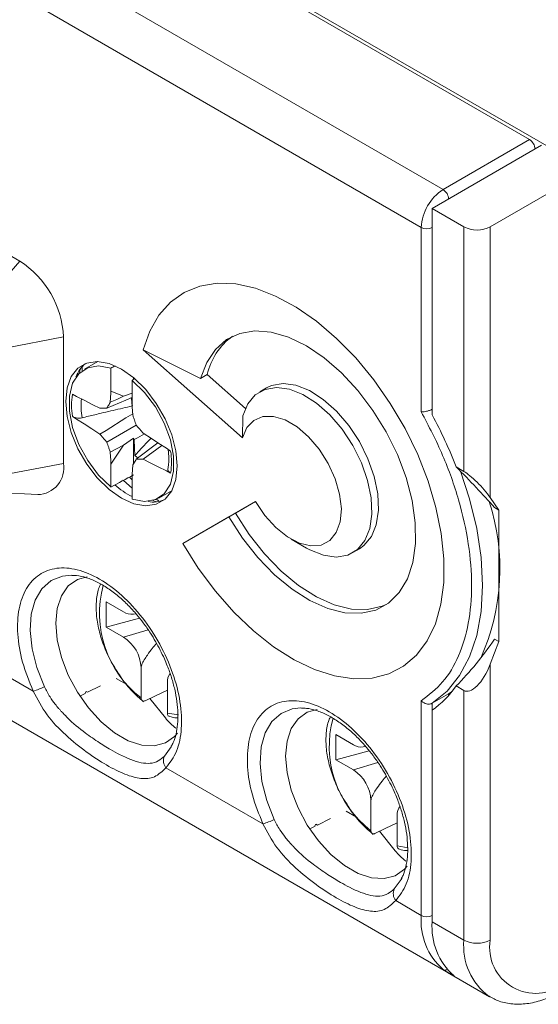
# Model space of a CAD drawing. Header units: millimetres. Extents: x 0 to 420, y 0 to 297.
# Tile 11 of 16: x 341 to 357, y 35 to 67. Entities that reach past the tile are written whole.
import ezdxf

# ---------------------------------------------------------------- set-up
doc = ezdxf.new("R2010")
doc.units = ezdxf.units.MM

msp = doc.modelspace()

# ---------------------------------------------------------------- linework, layer by layer
at = {"color": 7, "linetype": 'Continuous', "lineweight": 15}
for p, q in [((358.932, 62.164), (327.112, 80.533)), ((357.023, 63.143), (328.809, 79.431)), ((354.229, 61.531), (326.016, 77.818)), ((353.522, 60.306), (325.309, 76.594)), ((357.411, 62.96), (353.876, 60.919)), ((357.023, 63.143), (354.229, 61.531)), ((355.75, 60.327), (358.861, 62.123)), ((336.941, 61.305), (340.547, 59.223)), ((354.901, 60.327), (353.876, 60.919)), ((353.876, 54.254), (353.876, 60.919)), ((353.522, 54.357), (353.522, 60.306)), ((354.901, 52.433), (354.901, 60.327)), ((355.75, 60.327), (355.75, 51.584)), ((340.547, 59.223), (339.289, 57.771)), ((341.961, 56.774), (340.074, 56.411)), ((341.961, 56.774), (341.961, 52.691)), ((347.744, 53.513), (344.534, 56.359)), ((344.534, 56.359), (346.395, 55.434)), ((343.069, 55.976), (342.638, 55.727)), ((342.5, 55.73), (342.479, 55.607)), ((342.566, 55.681), (342.566, 55.859)), ((343.495, 55.766), (343.495, 55.027)), ((344.181, 54.631), (344.181, 55.37)), ((344.227, 55.458), (344.227, 55.399)), ((346.395, 55.434), (346.607, 55.556)), ((346.607, 55.556), (347.844, 54.46)), ((343.907, 54.855), (343.495, 55.027)), ((348.522, 55.126), (348.31, 55.004)), ((344.181, 54.818), (343.363, 54.472)), ((344.181, 54.959), (343.907, 54.855)), ((347.761, 54.223), (347.744, 53.513)), ((343.907, 53.282), (344.227, 53.505)), ((344.227, 53.505), (344.242, 53.461)), ((344.227, 53.505), (344.227, 52.677)), ((343.907, 53.282), (343.475, 53.052)), ((343.495, 52.667), (343.907, 53.282)), ((345.014, 53.355), (344.313, 52.826)), ((345.143, 53.271), (344.536, 52.827)), ((326.147, 52.546), (354.341, 36.271)), ((341.961, 52.691), (340.074, 52.328)), ((343.495, 52.667), (343.495, 51.928)), ((354.65, 52.578), (354.901, 52.433)), ((344.181, 51.532), (344.181, 52.271)), ((339.612, 51.768), (341.129, 51.683)), ((345.04, 51.485), (344.962, 51.532)), ((345.038, 51.57), (345.469, 51.819)), ((356.033, 51.182), (355.75, 51.584)), ((344.854, 51.493), (344.971, 51.45)), ((348.165, 51.456), (345.815, 50.099)), ((348.165, 51.456), (347.522, 51.085)), ((356.033, 51.182), (355.893, 51.262)), ((345.815, 50.099), (347.31, 50.962)), ((347.31, 50.962), (347.522, 51.085)), ((356.033, 46.935), (356.033, 51.182)), ((349.315, 50.242), (349.81, 49.956)), ((351.31, 49.808), (351.522, 49.93)), ((342.209, 49.078), (342.298, 49.075)), ((343.906, 47.894), (343.34, 48.22)), ((343.34, 48.22), (343.34, 47.404)), ((344.416, 47.697), (343.34, 47.404)), ((344.22, 47.822), (344.3, 47.837)), ((343.34, 47.404), (343.906, 47.077)), ((337.848, 47.145), (340.983, 45.335)), ((343.906, 47.077), (344.694, 47.321)), ((355.75, 46.206), (356.033, 46.935)), ((355.893, 47.016), (356.033, 46.935)), ((344.471, 45.117), (344.471, 46.097)), ((355.75, 46.206), (355.75, 37.3)), ((342.742, 45.299), (343.163, 45.505)), ((343.669, 45.744), (344.005, 45.55)), ((345.32, 44.627), (345.32, 45.607)), ((354.65, 45.503), (354.901, 45.358)), ((342.494, 45.178), (342.665, 45.261)), ((342.65, 45.254), (342.697, 45.325)), ((342.665, 45.261), (342.657, 45.266)), ((342.697, 45.325), (342.742, 45.299)), ((342.736, 45.303), (342.742, 45.299)), ((354.406, 45.249), (353.876, 44.943)), ((354.519, 45.327), (354.406, 45.249)), ((354.406, 45.249), (354.406, 45.193)), ((354.901, 37.3), (354.901, 45.358)), ((344.753, 45.097), (345.256, 44.471)), ((353.522, 38.096), (353.522, 45.025)), ((353.876, 44.943), (353.876, 44.72)), ((345.32, 44.627), (345.674, 44.567)), ((349.634, 44.792), (349.723, 44.789)), ((353.876, 37.892), (353.876, 44.72)), ((351.33, 43.607), (350.765, 43.934)), ((350.765, 43.934), (350.765, 43.117)), ((345.447, 43.542), (345.224, 43.239)), ((351.841, 43.411), (350.765, 43.117)), ((351.645, 43.536), (351.725, 43.551)), ((350.765, 43.117), (351.33, 42.791)), ((351.33, 42.791), (352.119, 43.035)), ((345.273, 42.859), (348.408, 41.049)), ((351.896, 40.831), (351.896, 41.811)), ((351.094, 41.457), (351.429, 41.264)), ((350.074, 40.968), (350.121, 41.039)), ((350.121, 41.039), (350.167, 41.013)), ((350.16, 41.017), (350.167, 41.013)), ((350.167, 41.013), (350.588, 41.219)), ((352.745, 40.341), (352.745, 41.321)), ((349.918, 40.892), (350.09, 40.975)), ((350.09, 40.975), (350.082, 40.98)), ((352.178, 40.811), (352.68, 40.185)), ((352.745, 40.341), (353.099, 40.28)), ((352.872, 39.256), (352.649, 38.953)), ((352.697, 38.573), (353.522, 38.096)), ((353.876, 37.892), (354.901, 37.3)), ((354.265, 36.33), (354.265, 36.324)), ((354.265, 36.324), (354.583, 36.14)), ((354.374, 36.252), (355.73, 35.469))]:
    msp.add_line(p, q, dxfattribs=at)
at = {"color": 7, "linetype": 'Continuous', "lineweight": 15, "flags": 128}
for points in [[(344.534, 56.359), (344.748, 56.961), (345.045, 57.476), (345.419, 57.894), (345.862, 58.209), (346.368, 58.414), (346.927, 58.505), (347.529, 58.482), (348.163, 58.344), (348.817, 58.094), (349.481, 57.737), (350.142, 57.278), (350.788, 56.727), (351.407, 56.093), (351.989, 55.387), (352.522, 54.622), (352.998, 53.813), (353.407, 52.973), (353.743, 52.117), (353.999, 51.262), (354.171, 50.422), (354.256, 49.613), (354.251, 48.849), (354.158, 48.143), (353.978, 47.51), (353.713, 46.959), (353.37, 46.501), (352.953, 46.144), (352.471, 45.895), (351.932, 45.758), (351.346, 45.735), (350.724, 45.827), (350.076, 46.033), (349.415, 46.348), (348.751, 46.767), (348.098, 47.282), (347.467, 47.884), (346.869, 48.563), (346.315, 49.306), (345.815, 50.099)], [(346.395, 55.434), (346.59, 55.95), (346.87, 56.371), (347.23, 56.686), (347.658, 56.887), (348.143, 56.969), (348.674, 56.928), (349.234, 56.766), (349.81, 56.488), (350.386, 56.101), (350.946, 55.616), (351.477, 55.044), (351.962, 54.402), (352.39, 53.707), (352.75, 52.977), (353.03, 52.232), (353.225, 51.491), (353.329, 50.775), (353.338, 50.102), (353.253, 49.491), (353.076, 48.958), (352.812, 48.517), (352.468, 48.179), (352.053, 47.955), (351.578, 47.85), (351.055, 47.866), (350.5, 48.003), (349.926, 48.258), (349.349, 48.624), (348.784, 49.091), (348.246, 49.647), (347.751, 50.276), (347.31, 50.962)], [(345.641, 52.608), (345.596, 52.171), (345.462, 51.808), (345.248, 51.537), (344.962, 51.372), (344.62, 51.321), (344.239, 51.387), (343.838, 51.567), (343.437, 51.851), (343.055, 52.225), (342.714, 52.67), (342.428, 53.164), (342.213, 53.683), (342.08, 54.2), (342.035, 54.69), (342.08, 55.127), (342.213, 55.49), (342.428, 55.761), (342.714, 55.926), (343.055, 55.976), (343.437, 55.91), (343.838, 55.731), (344.239, 55.447), (344.62, 55.073), (344.962, 54.628), (345.248, 54.133), (345.462, 53.614), (345.596, 53.097), (345.641, 52.608)], [(343.495, 55.766), (343.097, 55.84), (342.744, 55.779), (342.458, 55.586), (342.257, 55.275), (342.154, 54.864), (342.154, 54.378), (342.257, 53.847), (342.458, 53.304), (342.744, 52.782), (343.097, 52.314), (343.495, 51.928)], [(344.181, 51.532), (344.579, 51.458), (344.932, 51.519), (345.218, 51.711), (345.418, 52.023), (345.522, 52.434), (345.522, 52.92), (345.418, 53.45), (345.218, 53.993), (344.932, 54.515), (344.579, 54.984), (344.181, 55.37)], [(343.475, 54.665), (343.491, 54.961), (343.495, 55.027)], [(347.761, 54.223), (347.92, 54.609), (348.161, 54.899), (348.475, 55.08), (348.847, 55.144), (349.261, 55.089), (349.699, 54.916), (350.142, 54.634), (350.57, 54.254), (350.965, 53.793), (351.31, 53.272), (351.589, 52.713), (351.79, 52.14), (351.905, 51.579), (351.928, 51.055), (351.859, 50.589), (351.7, 50.203), (351.459, 49.912), (351.145, 49.731), (350.773, 49.667), (350.359, 49.723), (349.921, 49.895), (349.81, 49.956)], [(348.522, 55.126), (348.687, 55.203), (349.059, 55.267), (349.473, 55.211), (349.911, 55.039), (350.354, 54.756), (350.782, 54.376), (351.178, 53.916), (351.522, 53.394), (351.801, 52.835), (352.003, 52.263), (352.117, 51.702), (352.141, 51.177), (352.071, 50.711), (351.912, 50.325), (351.671, 50.035), (351.522, 49.93)], [(342.251, 54.92), (342.387, 54.852), (342.651, 54.718), (342.916, 54.584), (343.139, 54.471)], [(343.907, 54.855), (343.681, 54.756), (343.475, 54.665)], [(344.181, 54.631), (344.187, 54.512), (344.201, 54.246)], [(343.139, 53.633), (342.875, 53.805), (342.631, 53.963), (342.387, 54.121), (342.251, 54.209)], [(344.198, 54.293), (343.981, 54.158), (343.337, 53.757), (343.139, 53.633)], [(348.165, 51.456), (348.469, 51.005), (348.82, 50.617), (349.199, 50.314), (349.585, 50.112), (349.955, 50.024), (350.29, 50.054), (350.569, 50.2), (350.778, 50.455), (350.904, 50.803), (350.941, 51.226), (350.886, 51.699), (350.742, 52.196), (350.518, 52.689), (350.227, 53.149), (349.883, 53.552), (349.508, 53.873), (349.122, 54.096), (348.747, 54.208), (348.403, 54.202), (348.112, 54.078), (347.888, 53.844), (347.744, 53.513)], [(344.313, 53.923), (344.307, 53.92), (343.363, 53.375)], [(344.576, 53.639), (344.35, 53.518), (344.242, 53.461)], [(344.242, 53.461), (344.257, 53.184), (344.269, 52.948)], [(344.536, 53.665), (344.801, 53.493), (345.045, 53.335), (345.289, 53.177), (345.424, 53.089)], [(343.495, 52.667), (343.489, 52.785), (343.475, 53.052)], [(344.368, 52.868), (344.337, 52.892), (344.269, 52.948)], [(345.424, 52.377), (345.289, 52.446), (345.024, 52.58), (344.76, 52.713), (344.536, 52.827)], [(344.201, 52.633), (344.184, 52.337), (344.181, 52.271)], [(343.882, 52.152), (343.899, 52.136), (344.181, 51.892)], [(344.181, 52.159), (344.12, 52.221), (344.096, 52.246)], [(354.792, 52.434), (355.081, 51.549), (355.314, 50.586), (355.455, 49.649), (355.502, 48.752), (355.455, 47.911), (355.314, 47.137), (355.081, 46.443), (354.76, 45.84), (354.356, 45.337), (353.876, 44.943)], [(347.522, 51.085), (347.963, 50.398), (348.458, 49.769), (348.996, 49.214), (349.561, 48.747), (350.138, 48.381), (350.712, 48.126), (351.268, 47.988), (351.79, 47.972), (352.265, 48.077), (352.414, 48.141)], [(341.344, 45.479), (341.103, 46.095), (340.949, 46.706), (340.888, 47.289), (340.923, 47.82), (341.051, 48.278), (341.268, 48.644), (341.566, 48.905), (341.932, 49.049), (342.209, 49.078)], [(345.643, 43.976), (345.551, 43.871), (345.254, 43.662), (344.896, 43.568), (344.49, 43.593), (344.057, 43.737), (343.613, 43.993), (343.179, 44.35), (342.774, 44.792), (342.416, 45.301), (342.119, 45.852), (341.897, 46.424), (341.76, 46.99), (341.714, 47.526), (341.76, 48.009), (341.897, 48.417), (342.119, 48.732), (342.416, 48.941), (342.731, 49.031)], [(344.938, 46.938), (344.938, 46.938)], [(345.32, 45.365), (344.935, 45.183), (344.6, 45.024)], [(348.769, 41.193), (348.528, 41.809), (348.374, 42.42), (348.313, 43.003), (348.347, 43.534), (348.476, 43.992), (348.693, 44.358), (348.991, 44.619), (349.356, 44.763), (349.634, 44.792)], [(353.068, 39.69), (352.976, 39.585), (352.679, 39.376), (352.32, 39.282), (351.915, 39.307), (351.481, 39.451), (351.038, 39.707), (350.604, 40.064), (350.199, 40.506), (349.84, 41.014), (349.543, 41.566), (349.322, 42.138), (349.185, 42.704), (349.138, 43.24), (349.185, 43.723), (349.322, 44.13), (349.543, 44.446), (349.84, 44.655), (350.156, 44.744)], [(345.469, 43.584), (345.465, 43.577), (345.447, 43.542)], [(352.363, 42.652), (352.363, 42.652)], [(352.745, 41.079), (352.359, 40.896), (352.025, 40.738)], [(352.893, 39.298), (352.89, 39.291), (352.872, 39.256)]]:
    msp.add_lwpolyline(points, dxfattribs=at)
at = {"color": 7, "linetype": 'Continuous', "lineweight": 15}
for centre, radius, start, end in [((356.815, 62.82), 0.384, 2.6056, 57.3943), ((355.058, 60.236), 1.537, 122.6055, 177.3946), ((354.022, 61.207), 0.384, 2.6056, 57.3943), ((353.699, 60.647), 0.384, 242.6092, 297.3905), ((355.325, 61.146), 0.922, 242.6095, 297.3904), ((338.891, 56.634), 3.074, 2.6055, 57.3945), ((348.659, 55.095), 2.103, 126.1445, 167.3254), ((343.314, 55.122), 1.016, 129.072, 158.9767), ((344.367, 54.565), 2.145, 170.4565, 189.5435), ((344.542, 54.528), 2.013, 172.9789, 190.4641), ((345.606, 54.867), 1.452, 181.7706, 192.7384), ((340.971, 47.28), 14.669, 21.1698, 28.3886), ((343.309, 52.733), 2.145, 350.4565, 9.5435), ((341.111, 52.545), 0.862, 271.1706, 9.72), ((345.417, 54.057), 2.734, 228.9575, 243.1001), ((344.852, 52.458), 1.016, 261.0171, 290.9235), ((349.097, 49.281), 6.969, 335.5914, 18.1943), ((346.563, 47.845), 3.438, 164.6979, 232.5215), ((344.154, 48.259), 0.442, 235.8151, 278.6113), ((343.243, 46.041), 1.229, 2.6055, 57.3945), ((345.786, 45.632), 0.467, 143.1198, 183.0205), ((340.345, 47.465), 2.223, 286.6633, 296.6908), ((352.069, 47.28), 3.133, 305.2113, 325.4543), ((346.969, 45.871), 2.213, 219.2571, 231.5902), ((353.988, 43.559), 3.438, 164.6979, 232.5215), ((351.578, 43.972), 0.441, 235.7546, 278.6718), ((345.565, 43.089), 0.372, 156.2904, 218.239), ((350.668, 41.755), 1.229, 2.6055, 57.3945), ((353.211, 41.346), 0.467, 143.1195, 183.0208), ((347.77, 43.179), 2.223, 286.6634, 296.6907), ((354.394, 41.585), 2.213, 219.2571, 231.5902), ((352.99, 38.803), 0.372, 156.2903, 218.239), ((355.617, 37.923), 2.101, 175.2609, 228.6933), ((353.699, 38.438), 0.384, 242.6092, 297.3905), ((355.97, 37.719), 2.101, 175.2609, 228.6933), ((356.912, 37.105), 2.02, 174.4413, 233.5954), ((355.325, 38.119), 0.922, 242.6095, 297.3904), ((357.215, 37.063), 1.485, 170.786, 309.2033)]:
    msp.add_arc(centre, radius, start, end, dxfattribs=at)
for centre, major_axis, ratio, start_param, end_param in [((353.657, 59.317), (50.288, 27.103), 0.030202, 1.755286, 1.757971), ((353.657, 59.317), (46.892, 29.066), 0.030197, 1.753667, 1.755532), ((351.084, 53.141), (6.982, -5.985), 0.218443, 1.012199, 1.229929), ((353.657, 59.317), (50.288, 27.103), 0.030202, 4.492662, 4.507496), ((355.325, 51.829), (-0.586, 0.641), 0.201946, 4.144312, 5.715109), ((351.084, 53.141), (2.143, 9.704), 0.697888, 3.973988, 4.191718), ((355.325, 46.451), (0.39, 1.109), 0.410741, 3.064875, 4.635672), ((356.174, 39.831), (1.768, 3.595), 0.527572, 3.04365, 3.106395), ((356.174, 39.831), (1.725, 3.619), 0.517286, 3.03803, 3.100775)]:
    msp.add_ellipse(centre, major_axis=major_axis, ratio=ratio, start_param=start_param, end_param=end_param, dxfattribs=at)
for points, knots in [([(342.563, 54.163), (342.632, 54.179), (342.838, 54.228), (343.251, 54.326), (343.696, 54.431), (344.033, 54.51), (344.163, 54.541), (344.19, 54.547)], [0, 0, 0, 0, 0.128235, 0.379985, 0.760321, 0.95049, 1, 1, 1, 1]), ([(343.139, 54.471), (343.15, 54.471), (343.185, 54.472), (343.259, 54.472), (343.323, 54.472), (343.363, 54.472)], [0, 0, 0, 0, 0.14894, 0.464157, 1, 1, 1, 1]), ([(343.363, 54.472), (343.374, 54.492), (343.398, 54.533), (343.433, 54.594), (343.459, 54.638), (343.473, 54.661), (343.475, 54.665)], [0, 0, 0, 0, 0.315218, 0.630435, 0.945652, 1, 1, 1, 1]), ([(353.876, 54.439), (353.864, 54.432), (353.839, 54.419), (353.794, 54.4), (353.745, 54.384), (353.684, 54.369), (353.623, 54.358), (353.565, 54.355), (353.537, 54.357), (353.522, 54.358)], [0, 0, 0, 0, 0.121204, 0.244665, 0.370964, 0.500658, 0.709702, 0.844755, 1, 1, 1, 1]), ([(342.563, 54.163), (342.531, 54.157), (342.466, 54.147), (342.365, 54.159), (342.294, 54.183), (342.26, 54.204), (342.251, 54.209)], [0, 0, 0, 0, 0.293591, 0.586888, 0.887605, 1, 1, 1, 1]), ([(344.201, 54.246), (344.206, 54.23), (344.224, 54.18), (344.262, 54.072), (344.293, 53.981), (344.313, 53.923)], [0, 0, 0, 0, 0.148941, 0.464157, 1, 1, 1, 1]), ([(353.522, 45.025), (353.765, 45.211), (354.251, 45.583), (354.758, 46.449), (355.078, 47.504), (355.184, 48.732), (355.078, 50.082), (354.758, 51.506), (354.251, 52.958), (353.765, 53.891), (353.522, 54.357)], [0, 0, 0, 0, 0.124968, 0.250008, 0.374999, 0.5, 0.625001, 0.749992, 0.875032, 1, 1, 1, 1]), ([(344.313, 53.923), (344.336, 53.896), (344.384, 53.842), (344.454, 53.761), (344.505, 53.701), (344.532, 53.669), (344.536, 53.665)], [0, 0, 0, 0, 0.315218, 0.630435, 0.945652, 1, 1, 1, 1]), ([(343.363, 53.375), (343.339, 53.402), (343.292, 53.456), (343.222, 53.537), (343.171, 53.596), (343.143, 53.628), (343.139, 53.633)], [0, 0, 0, 0, 0.315217, 0.630434, 0.945651, 1, 1, 1, 1]), ([(344.792, 53.504), (344.773, 53.484), (344.681, 53.387), (344.507, 53.201), (344.352, 53.036), (344.269, 52.948)], [0, 0, 0, 0, 0.108464, 0.524989, 1, 1, 1, 1]), ([(343.475, 53.052), (343.469, 53.068), (343.452, 53.118), (343.414, 53.225), (343.383, 53.317), (343.363, 53.375)], [0, 0, 0, 0, 0.148939, 0.464157, 1, 1, 1, 1]), ([(345.341, 53.143), (345.348, 53.099), (345.373, 52.923), (345.369, 52.708), (345.342, 52.561), (345.334, 52.515)], [0, 0, 0, 0, 0.184362, 0.745801, 1, 1, 1, 1]), ([(344.313, 52.826), (344.301, 52.806), (344.278, 52.765), (344.243, 52.704), (344.217, 52.66), (344.203, 52.636), (344.201, 52.633)], [0, 0, 0, 0, 0.315218, 0.630435, 0.945652, 1, 1, 1, 1]), ([(344.536, 52.827), (344.525, 52.827), (344.491, 52.826), (344.416, 52.826), (344.353, 52.826), (344.313, 52.826)], [0, 0, 0, 0, 0.14894, 0.464157, 1, 1, 1, 1]), ([(345.424, 52.377), (345.402, 52.391), (345.357, 52.42), (345.329, 52.479), (345.333, 52.526), (345.345, 52.551), (345.348, 52.555)], [0, 0, 0, 0, 0.312523, 0.625335, 0.930356, 1, 1, 1, 1]), ([(340.983, 45.335), (340.856, 45.648), (340.603, 46.275), (340.455, 47.197), (340.496, 48.018), (340.738, 48.681), (341.158, 49.134), (341.726, 49.345), (342.4, 49.296), (343.128, 48.992), (343.856, 48.455), (344.529, 47.727), (345.098, 46.86), (345.518, 45.922), (345.76, 44.98), (345.801, 44.11), (345.653, 43.359), (345.4, 43.025), (345.273, 42.859)], [0, 0, 0, 0, 0.062472, 0.125002, 0.187499, 0.249999, 0.312499, 0.374999, 0.437499, 0.5, 0.5625, 0.625, 0.6875, 0.75, 0.8125, 0.874997, 0.937528, 1, 1, 1, 1]), ([(342.228, 49.069), (342.28, 49.07), (342.423, 49.075), (342.701, 49.007), (343.042, 48.871), (343.394, 48.666), (343.735, 48.409), (344.049, 48.119), (344.316, 47.828), (344.555, 47.528), (344.759, 47.237), (344.883, 47.03), (344.938, 46.938)], [0, 0, 0, 0, 0.069074, 0.191299, 0.311772, 0.430619, 0.546826, 0.655526, 0.753509, 0.833154, 0.926593, 1, 1, 1, 1]), ([(343.162, 48.791), (343.139, 48.741), (343.061, 48.575), (343.014, 48.222), (343.02, 47.752), (343.114, 47.244), (343.287, 46.728), (343.486, 46.293), (343.644, 46.053), (343.7, 45.968)], [0, 0, 0, 0, 0.069466, 0.234133, 0.402244, 0.571311, 0.740101, 0.90859, 1, 1, 1, 1]), ([(344.968, 46.879), (344.922, 46.826), (344.82, 46.706), (344.688, 46.528), (344.572, 46.351), (344.503, 46.222), (344.474, 46.135), (344.472, 46.107), (344.471, 46.097)], [0, 0, 0, 0, 0.229422, 0.511866, 0.703847, 0.89689, 0.965194, 1, 1, 1, 1]), ([(344.938, 46.938), (345.037, 46.754), (345.177, 46.496), (345.34, 46.105), (345.459, 45.773), (345.563, 45.386), (345.634, 44.998), (345.666, 44.62), (345.656, 44.264), (345.604, 43.944), (345.532, 43.704), (345.468, 43.593), (345.446, 43.555)], [0, 0, 0, 0, 0.146088, 0.205217, 0.302297, 0.401367, 0.505738, 0.612478, 0.720605, 0.82979, 0.940637, 1, 1, 1, 1]), ([(343.7, 45.968), (343.745, 45.895), (343.888, 45.663), (344.174, 45.325), (344.425, 45.102), (344.546, 44.994)], [0, 0, 0, 0, 0.190394, 0.607269, 1, 1, 1, 1]), ([(345.224, 43.239), (345.159, 43.183), (344.937, 42.994), (344.488, 42.98), (343.946, 43.194), (343.455, 43.463), (343.059, 43.705), (342.558, 44.064), (342.164, 44.384), (341.963, 44.611), (341.932, 44.638), (341.93, 44.641), (341.93, 44.641), (341.93, 44.641), (341.93, 44.641), (341.93, 44.641), (341.93, 44.641), (341.93, 44.642), (341.929, 44.642), (341.928, 44.644), (341.925, 44.646), (341.921, 44.651), (341.911, 44.662), (341.892, 44.682), (341.856, 44.722), (341.788, 44.799), (341.671, 44.942), (341.504, 45.168), (341.402, 45.366), (341.344, 45.479)], [0, 0, 0, 0, 0.073165, 0.249528, 0.431816, 0.499374, 0.59005, 0.68946, 0.81696, 0.834101, 0.836065, 0.836067, 0.836069, 0.836073, 0.836081, 0.836096, 0.836126, 0.836187, 0.836308, 0.836551, 0.837036, 0.838004, 0.839933, 0.84376, 0.851292, 0.865867, 0.893045, 0.939431, 1, 1, 1, 1]), ([(345.273, 42.859), (345.153, 42.747), (344.913, 42.523), (344.476, 42.491), (343.962, 42.63), (343.363, 42.931), (342.699, 43.359), (342.029, 43.903), (341.4, 44.551), (341.122, 45.074), (340.983, 45.335)], [0, 0, 0, 0, 0.1248692, 0.2498752, 0.3749345, 0.5000061, 0.6250753, 0.7501309, 0.8751336, 1, 1, 1, 1]), ([(344.471, 45.117), (344.473, 45.098), (344.476, 45.062), (344.502, 45.025), (344.539, 45.009), (344.574, 45.013), (344.595, 45.022), (344.6, 45.024)], [0, 0, 0, 0, 0.234919, 0.469962, 0.701497, 0.927226, 1, 1, 1, 1]), ([(348.408, 41.049), (348.281, 41.362), (348.027, 41.988), (347.879, 42.911), (347.921, 43.732), (348.162, 44.395), (348.583, 44.848), (349.151, 45.058), (349.824, 45.01), (350.552, 44.706), (351.281, 44.169), (351.954, 43.44), (352.522, 42.574), (352.943, 41.635), (353.184, 40.693), (353.226, 39.824), (353.078, 39.073), (352.824, 38.739), (352.697, 38.573)], [0, 0, 0, 0, 0.062472, 0.125002, 0.187499, 0.249999, 0.312499, 0.374999, 0.437499, 0.499999, 0.5625, 0.625, 0.6875, 0.75, 0.8125, 0.874997, 0.937528, 1, 1, 1, 1]), ([(353.876, 44.943), (353.864, 44.937), (353.839, 44.925), (353.794, 44.917), (353.745, 44.916), (353.684, 44.926), (353.623, 44.95), (353.565, 44.985), (353.537, 45.011), (353.522, 45.025)], [0, 0, 0, 0, 0.121195, 0.244645, 0.370951, 0.500659, 0.709666, 0.844728, 1, 1, 1, 1]), ([(345.376, 44.528), (345.372, 44.528), (345.355, 44.531), (345.335, 44.556), (345.321, 44.592), (345.32, 44.618), (345.32, 44.627)], [0, 0, 0, 0, 0.103278, 0.462078, 0.829502, 1, 1, 1, 1]), ([(345.337, 44.538), (345.411, 44.513), (345.518, 44.477), (345.622, 44.473), (345.655, 44.472)], [0, 0, 0, 0, 0.679577, 1, 1, 1, 1]), ([(349.653, 44.783), (349.705, 44.784), (349.848, 44.788), (350.126, 44.721), (350.467, 44.584), (350.818, 44.38), (351.16, 44.123), (351.473, 43.833), (351.74, 43.542), (351.98, 43.242), (352.184, 42.951), (352.308, 42.744), (352.363, 42.652)], [0, 0, 0, 0, 0.069074, 0.191299, 0.311773, 0.430619, 0.546826, 0.655526, 0.753509, 0.833154, 0.926593, 1, 1, 1, 1]), ([(350.586, 44.505), (350.563, 44.455), (350.485, 44.288), (350.438, 43.936), (350.445, 43.466), (350.538, 42.958), (350.712, 42.441), (350.91, 42.007), (351.069, 41.767), (351.125, 41.682)], [0, 0, 0, 0, 0.069466, 0.234133, 0.402244, 0.571311, 0.740101, 0.90859, 1, 1, 1, 1]), ([(352.363, 42.652), (352.462, 42.468), (352.602, 42.21), (352.765, 41.819), (352.883, 41.487), (352.988, 41.1), (353.059, 40.712), (353.09, 40.334), (353.081, 39.978), (353.029, 39.658), (352.957, 39.418), (352.893, 39.307), (352.871, 39.269)], [0, 0, 0, 0, 0.146088, 0.205217, 0.302297, 0.401367, 0.505739, 0.612478, 0.720605, 0.82979, 0.940637, 1, 1, 1, 1]), ([(352.393, 42.593), (352.347, 42.54), (352.244, 42.42), (352.113, 42.241), (351.997, 42.064), (351.928, 41.936), (351.899, 41.849), (351.897, 41.821), (351.896, 41.811)], [0, 0, 0, 0, 0.229422, 0.511866, 0.703847, 0.89689, 0.965194, 1, 1, 1, 1]), ([(351.125, 41.682), (351.17, 41.609), (351.312, 41.377), (351.599, 41.038), (351.849, 40.816), (351.971, 40.708)], [0, 0, 0, 0, 0.190394, 0.607269, 1, 1, 1, 1]), ([(352.697, 38.573), (352.577, 38.461), (352.337, 38.237), (351.9, 38.205), (351.387, 38.344), (350.787, 38.645), (350.123, 39.073), (349.454, 39.617), (348.825, 40.265), (348.547, 40.788), (348.408, 41.049)], [0, 0, 0, 0, 0.124869, 0.249875, 0.374935, 0.500006, 0.625075, 0.750131, 0.875134, 1, 1, 1, 1]), ([(352.649, 38.953), (352.584, 38.897), (352.361, 38.708), (351.913, 38.694), (351.371, 38.908), (350.88, 39.177), (350.484, 39.419), (349.983, 39.778), (349.588, 40.097), (349.388, 40.325), (349.357, 40.351), (349.355, 40.355), (349.355, 40.355), (349.355, 40.355), (349.355, 40.355), (349.355, 40.355), (349.355, 40.355), (349.354, 40.355), (349.354, 40.356), (349.352, 40.357), (349.35, 40.36), (349.345, 40.365), (349.336, 40.375), (349.317, 40.396), (349.281, 40.436), (349.213, 40.513), (349.096, 40.655), (348.929, 40.882), (348.826, 41.08), (348.769, 41.193)], [0, 0, 0, 0, 0.0731651, 0.2495284, 0.4318163, 0.4993737, 0.5900504, 0.6894595, 0.8169603, 0.8341008, 0.8360653, 0.8360672, 0.8360692, 0.8360729, 0.8360806, 0.8360957, 0.8361261, 0.8361869, 0.8363083, 0.836551, 0.837036, 0.8380042, 0.8399329, 0.8437598, 0.8512918, 0.8658666, 0.8930448, 0.9394312, 1, 1, 1, 1]), ([(351.896, 40.831), (351.898, 40.812), (351.901, 40.776), (351.926, 40.739), (351.963, 40.723), (351.999, 40.727), (352.02, 40.736), (352.025, 40.738)], [0, 0, 0, 0, 0.234919, 0.469962, 0.701497, 0.927226, 1, 1, 1, 1]), ([(352.801, 40.242), (352.797, 40.242), (352.78, 40.245), (352.759, 40.27), (352.746, 40.305), (352.745, 40.332), (352.745, 40.341)], [0, 0, 0, 0, 0.103278, 0.462078, 0.829502, 1, 1, 1, 1]), ([(352.762, 40.252), (352.835, 40.227), (352.943, 40.19), (353.046, 40.187), (353.079, 40.186)], [0, 0, 0, 0, 0.679577, 1, 1, 1, 1]), ([(354.229, 36.344), (354.244, 36.338), (354.274, 36.325), (354.311, 36.328), (354.327, 36.342), (354.334, 36.348)], [0, 0, 0, 0, 0.3681189, 0.7342813, 1, 1, 1, 1]), ([(355.712, 35.489), (355.82, 35.43), (356.057, 35.299), (356.477, 35.222), (356.941, 35.231), (357.422, 35.345), (357.787, 35.501), (357.989, 35.614), (358.03, 35.637)], [0, 0, 0, 0, 0.159099, 0.349711, 0.542485, 0.74229, 0.947651, 1, 1, 1, 1])]:
    msp.add_open_spline(points, degree=3, knots=knots, dxfattribs=at)

doc.saveas('drawing.dxf')
